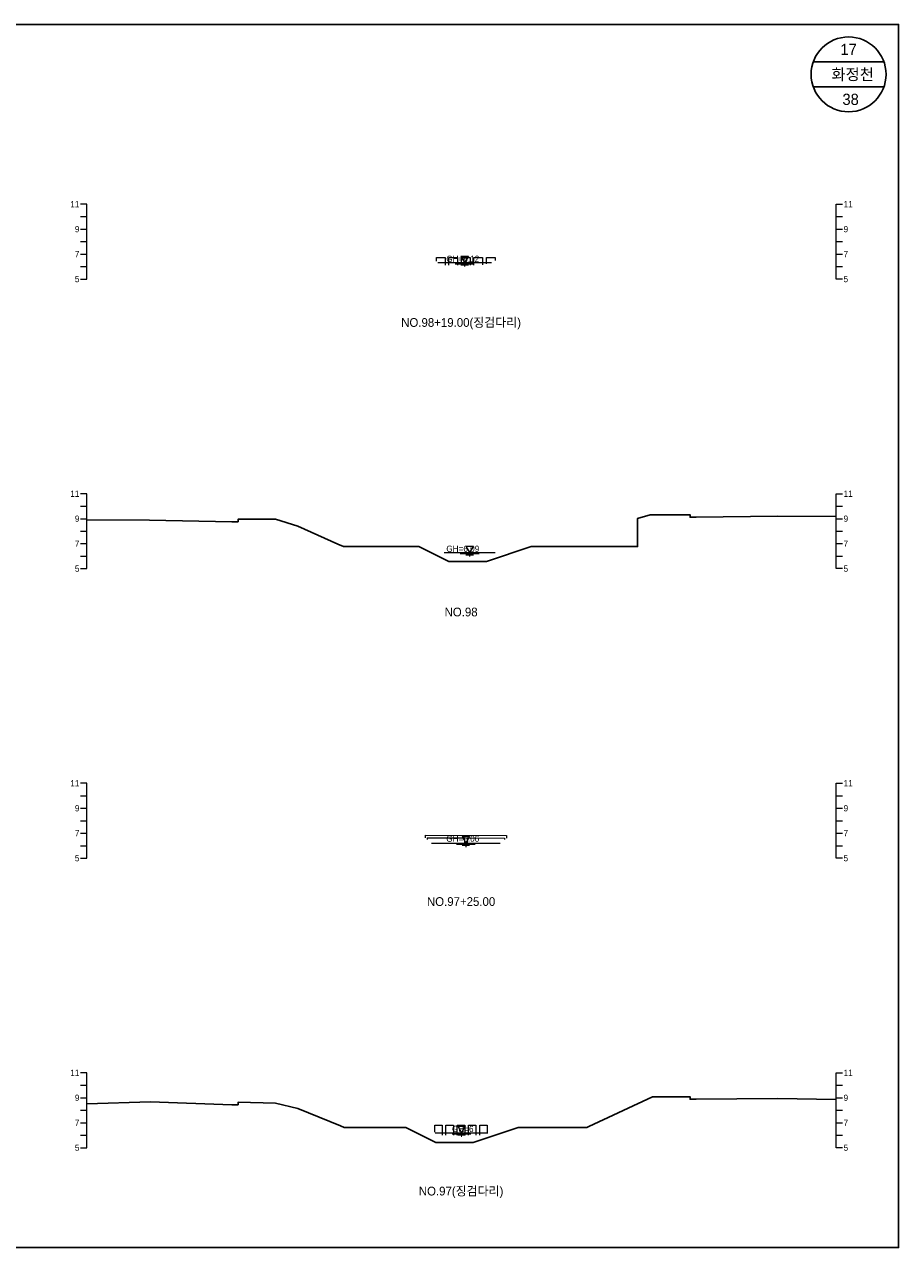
# Model space of a CAD drawing. Header units: metres. Extents: x 14522 to 15395, y -153 to 498.
# Tile 34 of 38: x 15030 to 15100, y 88 to 186. Entities that reach past the tile are written whole.
import ezdxf
from ezdxf.enums import TextEntityAlignment as Align

# ---------------------------------------------------------------- set-up
doc = ezdxf.new("R2010")
doc.units = ezdxf.units.M
for name, color, linetype in [('BOX', 5, 'CONTINUOUS'), ('DT2', 7, 'CONTINUOUS'), ('기본계획용', 33, 'CONTINUOUS')]:
    doc.layers.add(name, color=color, linetype=linetype)
for name, color, linetype, lineweight in [('DT1', 3, 'CONTINUOUS', 0), ('LT1', 4, 'CONTINUOUS', 0), ('ST1', 7, 'CONTINUOUS', 0)]:
    doc.layers.add(name, color=color, linetype=linetype, lineweight=lineweight)
doc.styles.get("Standard").update_dxf_attribs({"font": 'Gulim.ttf'})

# ---------------------------------------------------------------- blocks, each defined once
blk = doc.blocks.new('SWL')
at = {"layer": 'LT1'}
for p, q in [((-15, 0), (15, 0)), ((-3, 5.2), (3, 5.2)), ((-3, 5.2), (0, 0)), ((3, 5.2), (0, 0)), ((-7.5, -0.9), (7.5, -0.9)), ((-3, -1.8), (3, -1.8)), ((-0.38, -2.7), (0.38, -2.7))]:
    blk.add_line(p, q, dxfattribs=at)

msp = doc.modelspace()

# ---------------------------------------------------------------- linework, layer by layer
at = {"layer": 'BOX'}
for p, q in [((15098.828, 183), (15093.172, 183)), ((15098.828, 181), (15093.172, 181))]:
    msp.add_line(p, q, dxfattribs=at)
msp.add_lwpolyline([(14960, 88), (15100, 88), (15100, 186), (14960, 186)], close=True, dxfattribs=at)
msp.add_circle((15096, 182), 3, dxfattribs=at)
at = {"layer": 'DT1'}
for p, q in [((15063.102, 166.92), (15067.402, 166.92)), ((15063.602, 143.69), (15067.702, 143.69)), ((15062.102, 121.03), (15068.602, 121.01)), ((15062.102, 121.03), (15062.102, 120.83)), ((15062.252, 120.83), (15065.252, 120.82)), ((15065.452, 120.82), (15068.452, 120.81)), ((15068.602, 121.01), (15068.602, 120.81)), ((15062.602, 120.41), (15068.102, 120.41)), ((15062.902, 97.2), (15067.102, 97.2))]:
    msp.add_line(p, q, dxfattribs=at)
for points in [[(15062.991, 167.04), (15062.991, 167.32), (15063.691, 167.32), (15063.691, 166.72)], [(15063.991, 166.72), (15063.991, 167.32), (15064.691, 167.32), (15064.691, 166.72)], [(15064.991, 166.72), (15064.991, 167.32), (15065.691, 167.32), (15065.691, 166.72)], [(15065.991, 166.72), (15065.991, 167.32), (15066.691, 167.32), (15066.691, 166.742)], [(15066.991, 166.817), (15066.991, 167.32), (15067.691, 167.32), (15067.691, 167.081)], [(15062.252, 120.83), (15062.252, 120.704)], [(15065.252, 120.82), (15065.252, 120.26)], [(15065.452, 120.82), (15065.452, 120.26)], [(15068.452, 120.81), (15068.452, 120.69)], [(15062.857, 97.245), (15062.857, 97.8), (15063.457, 97.8), (15063.457, 97.015)], [(15063.757, 97), (15063.757, 97.8), (15064.357, 97.8), (15064.357, 97)], [(15064.657, 97), (15064.657, 97.8), (15065.257, 97.8), (15065.257, 97)], [(15065.557, 97), (15065.557, 97.8), (15066.157, 97.8), (15066.157, 97)], [(15066.457, 97), (15066.457, 97.8), (15067.057, 97.8), (15067.057, 97.182)]]:
    msp.add_lwpolyline(points, dxfattribs=at)
at = {"layer": 'ST1'}
for p, q in [((15035, 171.6), (15034.5, 171.6)), ((15035, 165.6), (15035, 171.6)), ((15095, 165.6), (15095, 171.6)), ((15095, 171.6), (15095.5, 171.6)), ((15034.5, 170.6), (15035, 170.6)), ((15095, 170.6), (15095.5, 170.6)), ((15034.5, 169.6), (15035, 169.6)), ((15095, 169.6), (15095.5, 169.6)), ((15034.5, 168.6), (15035, 168.6)), ((15095, 168.6), (15095.5, 168.6)), ((15034.5, 167.6), (15035, 167.6)), ((15095, 167.6), (15095.5, 167.6)), ((15034.5, 166.6), (15035, 166.6)), ((15095, 166.6), (15095.5, 166.6)), ((15034.5, 165.6), (15035, 165.6)), ((15095.5, 165.6), (15095, 165.6)), ((15035, 148.4), (15034.5, 148.4)), ((15035, 142.4), (15035, 148.4)), ((15095, 142.4), (15095, 148.4)), ((15095, 148.4), (15095.5, 148.4)), ((15034.5, 147.4), (15035, 147.4)), ((15095, 147.4), (15095.5, 147.4)), ((15034.5, 146.4), (15035, 146.4)), ((15095, 146.4), (15095.5, 146.4)), ((15034.5, 145.4), (15035, 145.4)), ((15095, 145.4), (15095.5, 145.4)), ((15034.5, 144.4), (15035, 144.4)), ((15095, 144.4), (15095.5, 144.4)), ((15034.5, 143.4), (15035, 143.4)), ((15095, 143.4), (15095.5, 143.4)), ((15034.5, 142.4), (15035, 142.4)), ((15095.5, 142.4), (15095, 142.4)), ((15035, 125.2), (15034.5, 125.2)), ((15035, 119.2), (15035, 125.2)), ((15095, 119.2), (15095, 125.2)), ((15095, 125.2), (15095.5, 125.2)), ((15034.5, 124.2), (15035, 124.2)), ((15095, 124.2), (15095.5, 124.2)), ((15034.5, 123.2), (15035, 123.2)), ((15095, 123.2), (15095.5, 123.2)), ((15034.5, 122.2), (15035, 122.2)), ((15095, 122.2), (15095.5, 122.2)), ((15034.5, 121.2), (15035, 121.2)), ((15095, 121.2), (15095.5, 121.2)), ((15034.5, 120.2), (15035, 120.2)), ((15095, 120.2), (15095.5, 120.2)), ((15034.5, 119.2), (15035, 119.2)), ((15095.5, 119.2), (15095, 119.2)), ((15035, 102), (15034.5, 102)), ((15035, 96), (15035, 102)), ((15095, 96), (15095, 102)), ((15095, 102), (15095.5, 102)), ((15034.5, 101), (15035, 101)), ((15095, 101), (15095.5, 101)), ((15034.5, 100), (15035, 100)), ((15095, 100), (15095.5, 100)), ((15034.5, 99), (15035, 99)), ((15095, 99), (15095.5, 99)), ((15034.5, 98), (15035, 98)), ((15095, 98), (15095.5, 98)), ((15034.5, 97), (15035, 97)), ((15095, 97), (15095.5, 97)), ((15034.5, 96), (15035, 96)), ((15095.5, 96), (15095, 96))]:
    msp.add_line(p, q, dxfattribs=at)
at = {"layer": '기본계획용'}
for points in [[(15035, 146.297), (15040.002, 146.27), (15046.602, 146.16), (15047.102, 146.16), (15047.102, 146.36), (15050.102, 146.36), (15051.902, 145.81), (15055.102, 144.37), (15055.555, 144.166), (15061.591, 144.166), (15063.991, 142.966), (15066.991, 142.966), (15070.591, 144.166), (15079.102, 144.166), (15079.102, 144.22), (15079.102, 146.42), (15080.102, 146.72), (15082.102, 146.72), (15083.302, 146.72), (15083.302, 146.52), (15083.802, 146.52), (15090.302, 146.61), (15095, 146.583)], [(15055.555, 144.166), (15061.591, 144.166), (15063.991, 142.966), (15066.991, 142.966), (15070.591, 144.166), (15079.102, 144.166)], [(15035, 99.524), (15040.102, 99.68), (15046.602, 99.44), (15047.102, 99.44), (15047.102, 99.64), (15050.102, 99.56), (15051.902, 99.14), (15055.302, 97.74), (15055.596, 97.619), (15060.536, 97.619), (15062.936, 96.419), (15065.936, 96.419), (15069.536, 97.619), (15075.029, 97.619), (15075.202, 97.7), (15080.302, 100.08), (15082.102, 100.08), (15083.302, 100.08), (15083.302, 99.88), (15083.802, 99.88), (15090.302, 99.94), (15095, 99.852)], [(15055.596, 97.619), (15060.536, 97.619), (15062.936, 96.419), (15065.936, 96.419), (15069.536, 97.619), (15075.029, 97.619)]]:
    msp.add_lwpolyline(points, dxfattribs=at)

# ---------------------------------------------------------------- block references
at = {"layer": 'DT1', "xscale": 0.1, "yscale": 0.1, "zscale": 0.1}
for p in [(15065.252, 166.92), (15065.652, 143.69), (15065.352, 120.41), (15065.002, 97.2)]:
    msp.add_blockref('SWL', p, dxfattribs=at)

# ---------------------------------------------------------------- texts
at = {"layer": 'DT1'}
for s, p in [('11', (15034.4, 171.6)), ('9', (15034.4, 169.6)), ('7', (15034.4, 167.6)), ('5', (15034.4, 165.6)), ('11', (15034.4, 148.4)), ('9', (15034.4, 146.4)), ('7', (15034.4, 144.4)), ('5', (15034.4, 142.4)), ('11', (15034.4, 125.2)), ('9', (15034.4, 123.2)), ('7', (15034.4, 121.2)), ('5', (15034.4, 119.2)), ('11', (15034.4, 102)), ('9', (15034.4, 100)), ('7', (15034.4, 98)), ('5', (15034.4, 96))]:
    msp.add_text(s, height=0.5, dxfattribs=at).set_placement(p, align=Align.MIDDLE_RIGHT)
for s, p in [('11', (15095.6, 171.6)), ('9', (15095.6, 169.6)), ('7', (15095.6, 167.6)), ('5', (15095.6, 165.6)), ('11', (15095.6, 148.4)), ('9', (15095.6, 146.4)), ('7', (15095.6, 144.4)), ('5', (15095.6, 142.4)), ('11', (15095.6, 125.2)), ('9', (15095.6, 123.2)), ('7', (15095.6, 121.2)), ('5', (15095.6, 119.2)), ('11', (15095.6, 102)), ('9', (15095.6, 100)), ('7', (15095.6, 98)), ('5', (15095.6, 96))]:
    msp.add_text(s, height=0.5, dxfattribs=at).set_placement(p, align=Align.MIDDLE_LEFT)
for s, p in [('GH=6.12', (15065.102, 167.22)), ('GH=6.12', (15065.102, 167.22)), ('GH=6.09', (15065.102, 143.99)), ('GH=6.06', (15065.102, 120.76)), ('GH=6.06', (15065.102, 120.76)), ('GH=6', (15065.102, 97.5)), ('GH=6', (15065.102, 97.5))]:
    msp.add_text(s, height=0.5, dxfattribs=at).set_placement(p, align=Align.MIDDLE_CENTER)
at = {"layer": 'DT2'}
for s, height, p in [(' 17 ', 0.9, (15096, 184)), ('  화정천', 0.9, (15096, 182)), (' 38', 0.9, (15096, 180)), ('NO.98+19.00(징검다리)', 0.7, (15064.967, 162.122)), ('NO.98', 0.7, (15064.967, 138.922)), ('NO.97+25.00', 0.7, (15064.967, 115.722)), ('NO.97+25.00', 0.7, (15064.967, 115.722)), ('NO.97(징검다리)', 0.7, (15064.967, 92.522))]:
    msp.add_text(s, height=height, dxfattribs=at).set_placement(p, align=Align.MIDDLE_CENTER)

doc.saveas('drawing.dxf')
